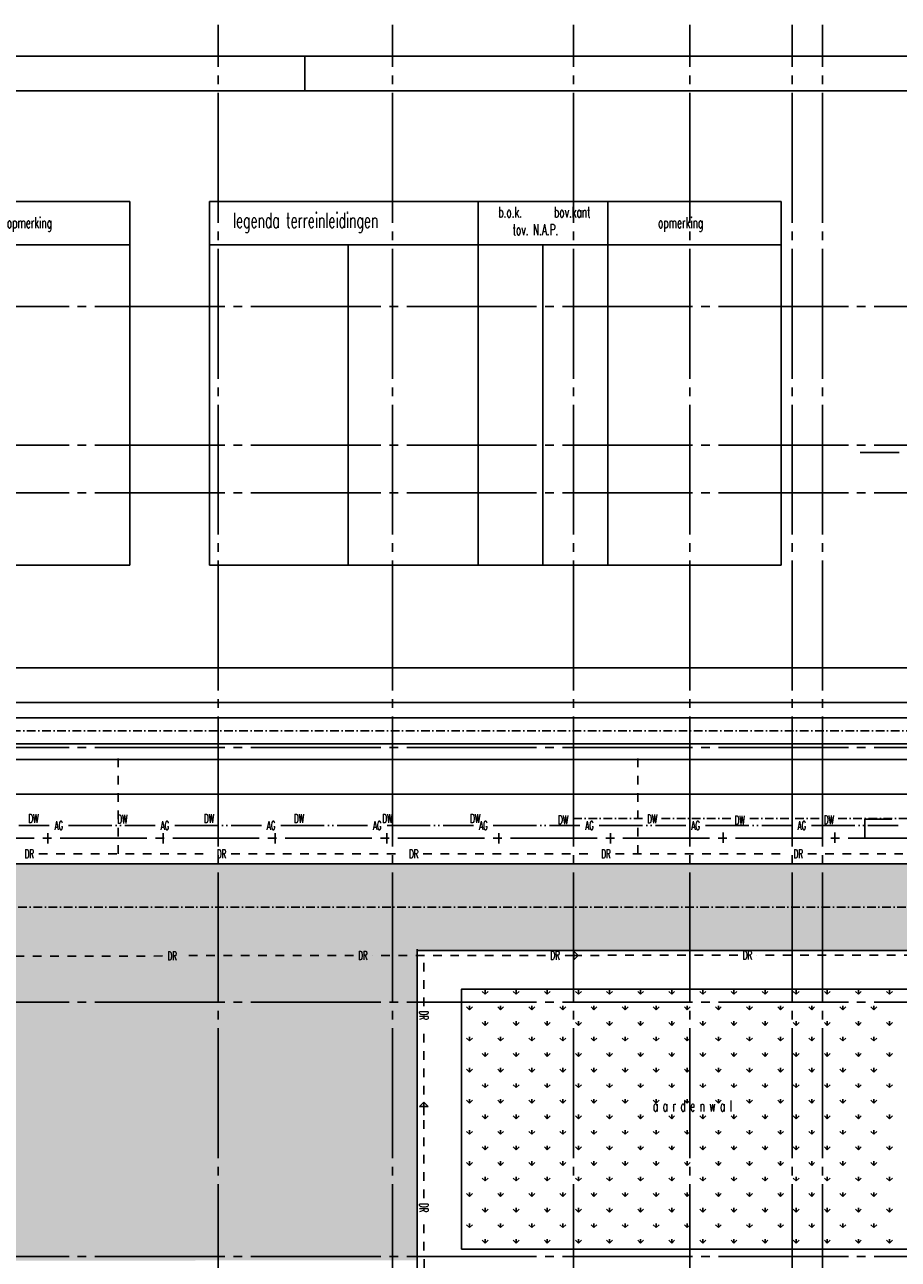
# Model space of a CAD drawing. Extents: x 0 to 295580, y 0 to 170026.
# Tile 25 of 30: x 151818 to 202263, y 98749 to 170026. Entities that reach past the tile are written whole.
import ezdxf
from ezdxf.enums import TextEntityAlignment as Align

# ---------------------------------------------------------------- set-up
doc = ezdxf.new("R2010")
doc.units = 0
doc.header["$LTSCALE"] = 250
for name, pattern in [('CENTRE_S', [3.5, 2, -0.75, 0, -0.75]), ('DCENTRE_L', [13, 10, -1, 0, -1, 0, -1]), ('STR4', [26, 20, -2, 2, -2]), ('STRAMIEN_X', [36, 30, -2, 2, -2]), ('STRIPE_M', [4, 2, -2])]:
    doc.linetypes.add(name, pattern=pattern)
doc.layers.get('0').update_dxf_attribs({"linetype": 'CONTINUOUS'})
for name, color, linetype in [('B0', 51, 'CONTINUOUS'), ('B1', 52, 'CONTINUOUS'), ('B2', 30, 'CONTINUOUS'), ('B3', 110, 'CONTINUOUS'), ('B3-AFRAST', 110, 'STR4'), ('BCL1', 71, 'CENTRE_S'), ('BPP-33', 33, 'CONTINUOUS'), ('BTXT2', 123, 'CONTINUOUS'), ('BTXT3', 150, 'CONTINUOUS'), ('HULP-AG', 50, 'DCENTRE_L'), ('HULP-DR', 254, 'STRIPE_M'), ('HULP-DW', 130, 'CENTRE_S'), ('MEETLIJNEN', 20, 'STRAMIEN_X'), ('XA-03', 144, 'CONTINUOUS'), ('XA-07', 140, 'CONTINUOUS'), ('XA-10', 130, 'CONTINUOUS')]:
    doc.layers.add(name, color=color, linetype=linetype)
doc.styles.add('SIMPLEX06', font='SIMPLEX.shx', dxfattribs={"width": 0.6, "height": 625})
doc.styles.add('XG-TH', font='ISO.SHX')

# ---------------------------------------------------------------- blocks, each defined once
blk = doc.blocks.new('*X33')
at = {"color": 0}
for p, q in [((182299, 114049), (182131, 114218)), ((182299, 114049), (182299, 114287)), ((182299, 114049), (182468, 114218)), ((184095, 114049), (183927, 114218)), ((184095, 114049), (184095, 114287)), ((184095, 114049), (184264, 114218)), ((185891, 114049), (185723, 114218)), ((185891, 114049), (185891, 114287)), ((185891, 114049), (186060, 114218)), ((187687, 114049), (187519, 114218)), ((187687, 114049), (187687, 114287)), ((187687, 114049), (187856, 114218)), ((189483, 114049), (189315, 114218)), ((189483, 114049), (189483, 114287)), ((189483, 114049), (189652, 114218)), ((191279, 114049), (191111, 114218)), ((191279, 114049), (191279, 114287)), ((191279, 114049), (191448, 114218)), ((193076, 114049), (192907, 114218)), ((193075, 114049), (193075, 114287)), ((193076, 114049), (193244, 114218)), ((194872, 114049), (194703, 114218)), ((194871, 114049), (194871, 114287)), ((194872, 114049), (195040, 114218)), ((196668, 114049), (196499, 114218)), ((196667, 114049), (196667, 114287)), ((196668, 114049), (196836, 114218)), ((198464, 114049), (198295, 114218)), ((198464, 114049), (198464, 114287)), ((198464, 114049), (198632, 114218)), ((200260, 114049), (200091, 114218)), ((200260, 114049), (200260, 114287)), ((200260, 114049), (200428, 114218)), ((202056, 114049), (201887, 114218)), ((202056, 114049), (202056, 114287)), ((202056, 114049), (202224, 114218)), ((203852, 114049), (203683, 114218)), ((203852, 114049), (203852, 114287)), ((203852, 114049), (204020, 114218)), ((205648, 114049), (205479, 114218)), ((205648, 114049), (205648, 114287)), ((205648, 114049), (205816, 114218)), ((181401, 113151), (181401, 113389)), ((183197, 113151), (183197, 113389)), ((184993, 113151), (184993, 113389)), ((186789, 113151), (186789, 113389)), ((188585, 113151), (188585, 113389)), ((190381, 113151), (190381, 113389)), ((192177, 113151), (192177, 113389)), ((193973, 113151), (193973, 113389)), ((195769, 113151), (195769, 113389)), ((197566, 113151), (197566, 113389)), ((199362, 113151), (199362, 113389)), ((201158, 113151), (201158, 113389)), ((202954, 113151), (202954, 113389)), ((204750, 113151), (204750, 113389)), ((181401, 113151), (181233, 113320)), ((181401, 113151), (181570, 113320)), ((183197, 113151), (183029, 113320)), ((183197, 113151), (183366, 113320)), ((184993, 113151), (184825, 113320)), ((184993, 113151), (185162, 113320)), ((186789, 113151), (186621, 113320)), ((186789, 113151), (186958, 113320)), ((188585, 113151), (188417, 113320)), ((188585, 113151), (188754, 113320)), ((190381, 113151), (190213, 113320)), ((190381, 113151), (190550, 113320)), ((192177, 113151), (192009, 113320)), ((192177, 113151), (192346, 113320)), ((193974, 113151), (193805, 113320)), ((193974, 113151), (194142, 113320)), ((195770, 113151), (195601, 113320)), ((195770, 113151), (195938, 113320)), ((197566, 113151), (197397, 113320)), ((197566, 113151), (197734, 113320)), ((199362, 113151), (199193, 113320)), ((199362, 113151), (199530, 113320)), ((201158, 113151), (200989, 113320)), ((201158, 113151), (201326, 113320)), ((202954, 113151), (202785, 113320)), ((202954, 113151), (203122, 113320)), ((204750, 113151), (204581, 113320)), ((204750, 113151), (204918, 113320)), ((182299, 112253), (182131, 112422)), ((182299, 112253), (182299, 112491)), ((182299, 112253), (182468, 112422)), ((184095, 112253), (183927, 112422)), ((184095, 112253), (184095, 112491)), ((184095, 112253), (184264, 112422)), ((185891, 112253), (185723, 112422)), ((185891, 112253), (185891, 112491)), ((185891, 112253), (186060, 112422)), ((187687, 112253), (187519, 112422)), ((187687, 112253), (187687, 112491)), ((187687, 112253), (187856, 112422)), ((189483, 112253), (189315, 112422)), ((189483, 112253), (189483, 112491)), ((189483, 112253), (189652, 112422)), ((191279, 112253), (191111, 112422)), ((191279, 112253), (191279, 112491)), ((191279, 112253), (191448, 112422)), ((193076, 112253), (192907, 112422)), ((193075, 112253), (193075, 112491)), ((193076, 112253), (193244, 112422)), ((194872, 112253), (194703, 112422)), ((194871, 112253), (194871, 112491)), ((194872, 112253), (195040, 112422)), ((196668, 112253), (196499, 112422)), ((196667, 112253), (196667, 112491)), ((196668, 112253), (196836, 112422)), ((198464, 112253), (198295, 112422)), ((198464, 112253), (198464, 112491)), ((198464, 112253), (198632, 112422)), ((200260, 112253), (200091, 112422)), ((200260, 112253), (200260, 112491)), ((200260, 112253), (200428, 112422)), ((202056, 112253), (201887, 112422)), ((202056, 112253), (202056, 112491)), ((202056, 112253), (202224, 112422)), ((203852, 112253), (203683, 112422)), ((203852, 112253), (203852, 112491)), ((203852, 112253), (204020, 112422)), ((205648, 112253), (205479, 112422)), ((205648, 112253), (205648, 112491)), ((205648, 112253), (205816, 112422)), ((181401, 111355), (181233, 111524)), ((181401, 111355), (181401, 111593)), ((181401, 111355), (181570, 111524)), ((183197, 111355), (183029, 111524)), ((183197, 111355), (183197, 111593)), ((183197, 111355), (183366, 111524)), ((184993, 111355), (184825, 111524)), ((184993, 111355), (184993, 111593)), ((184993, 111355), (185162, 111524)), ((186789, 111355), (186621, 111524)), ((186789, 111355), (186789, 111593)), ((186789, 111355), (186958, 111524)), ((188585, 111355), (188417, 111524)), ((188585, 111355), (188585, 111593)), ((188585, 111355), (188754, 111524)), ((190381, 111355), (190213, 111524)), ((190381, 111355), (190381, 111593)), ((190381, 111355), (190550, 111524)), ((192177, 111355), (192009, 111524)), ((192177, 111355), (192177, 111593)), ((192177, 111355), (192346, 111524)), ((193974, 111355), (193805, 111524)), ((193973, 111355), (193973, 111593)), ((193974, 111355), (194142, 111524)), ((195770, 111355), (195601, 111524)), ((195769, 111355), (195769, 111593)), ((195770, 111355), (195938, 111524)), ((197566, 111355), (197397, 111524)), ((197566, 111355), (197566, 111593)), ((197566, 111355), (197734, 111524)), ((199362, 111355), (199193, 111524)), ((199362, 111355), (199362, 111593)), ((199362, 111355), (199530, 111524)), ((201158, 111355), (200989, 111524)), ((201158, 111355), (201158, 111593)), ((201158, 111355), (201326, 111524)), ((202954, 111355), (202785, 111524)), ((202954, 111355), (202954, 111593)), ((202954, 111355), (203122, 111524)), ((204750, 111355), (204581, 111524)), ((204750, 111355), (204750, 111593)), ((204750, 111355), (204918, 111524)), ((182299, 110457), (182131, 110626)), ((182299, 110457), (182299, 110695)), ((182299, 110457), (182468, 110626)), ((184095, 110457), (183927, 110626)), ((184095, 110457), (184095, 110695)), ((184095, 110457), (184264, 110626)), ((185891, 110457), (185723, 110626)), ((185891, 110457), (185891, 110695)), ((185891, 110457), (186060, 110626)), ((187687, 110457), (187519, 110626)), ((187687, 110457), (187687, 110695)), ((187687, 110457), (187856, 110626)), ((189483, 110457), (189315, 110626)), ((189483, 110457), (189483, 110695)), ((189483, 110457), (189652, 110626)), ((191279, 110457), (191111, 110626)), ((191279, 110457), (191279, 110695)), ((191279, 110457), (191448, 110626)), ((193076, 110457), (192907, 110626)), ((193075, 110457), (193075, 110695)), ((193076, 110457), (193244, 110626)), ((194872, 110457), (194703, 110626)), ((194871, 110457), (194871, 110695)), ((194872, 110457), (195040, 110626)), ((196668, 110457), (196499, 110626)), ((196667, 110457), (196667, 110695)), ((196668, 110457), (196836, 110626)), ((198464, 110457), (198295, 110626)), ((198464, 110457), (198464, 110695)), ((198464, 110457), (198632, 110626)), ((200260, 110457), (200091, 110626)), ((200260, 110457), (200260, 110695)), ((200260, 110457), (200428, 110626)), ((202056, 110457), (201887, 110626)), ((202056, 110457), (202056, 110695)), ((202056, 110457), (202224, 110626)), ((203852, 110457), (203683, 110626)), ((203852, 110457), (203852, 110695)), ((203852, 110457), (204020, 110626)), ((205648, 110457), (205479, 110626)), ((205648, 110457), (205648, 110695)), ((205648, 110457), (205816, 110626)), ((181401, 109559), (181401, 109797)), ((183197, 109559), (183197, 109797)), ((184993, 109559), (184993, 109797)), ((186789, 109559), (186789, 109797)), ((188585, 109559), (188585, 109797)), ((190381, 109559), (190381, 109797)), ((192177, 109559), (192177, 109797)), ((193973, 109559), (193973, 109797)), ((195769, 109559), (195769, 109797)), ((197566, 109559), (197566, 109797)), ((199362, 109559), (199362, 109797)), ((201158, 109559), (201158, 109797)), ((202954, 109559), (202954, 109797)), ((204750, 109559), (204750, 109797)), ((181401, 109559), (181233, 109728)), ((181401, 109559), (181570, 109728)), ((183197, 109559), (183029, 109728)), ((183197, 109559), (183366, 109728)), ((184993, 109559), (184825, 109728)), ((184993, 109559), (185162, 109728)), ((186789, 109559), (186621, 109728)), ((186789, 109559), (186958, 109728)), ((188585, 109559), (188417, 109728)), ((188585, 109559), (188754, 109728)), ((190381, 109559), (190213, 109728)), ((190381, 109559), (190550, 109728)), ((192177, 109559), (192009, 109728)), ((192177, 109559), (192346, 109728)), ((193974, 109559), (193805, 109728)), ((193974, 109559), (194142, 109728)), ((195770, 109559), (195601, 109728)), ((195770, 109559), (195938, 109728)), ((197566, 109559), (197397, 109728)), ((197566, 109559), (197734, 109728)), ((199362, 109559), (199193, 109728)), ((199362, 109559), (199530, 109728)), ((201158, 109559), (200989, 109728)), ((201158, 109559), (201326, 109728)), ((202954, 109559), (202785, 109728)), ((202954, 109559), (203122, 109728)), ((204750, 109559), (204581, 109728)), ((204750, 109559), (204918, 109728)), ((182299, 108661), (182131, 108829)), ((182299, 108661), (182299, 108899)), ((182299, 108661), (182468, 108829)), ((184095, 108661), (183927, 108829)), ((184095, 108661), (184095, 108899)), ((184095, 108661), (184264, 108829)), ((185891, 108661), (185723, 108829)), ((185891, 108661), (185891, 108899)), ((185891, 108661), (186060, 108829)), ((187687, 108661), (187519, 108829)), ((187687, 108661), (187687, 108899)), ((187687, 108661), (187856, 108829)), ((189483, 108661), (189315, 108829)), ((189483, 108661), (189483, 108899)), ((189483, 108661), (189652, 108829)), ((191279, 108661), (191111, 108829)), ((191279, 108661), (191279, 108899)), ((191279, 108661), (191448, 108829)), ((193076, 108661), (192907, 108829)), ((193075, 108661), (193075, 108899)), ((193076, 108661), (193244, 108829)), ((194872, 108661), (194703, 108829)), ((194871, 108661), (194871, 108899)), ((194872, 108661), (195040, 108829)), ((196668, 108661), (196499, 108829)), ((196667, 108661), (196667, 108899)), ((196668, 108661), (196836, 108829)), ((198464, 108661), (198295, 108829)), ((198464, 108661), (198464, 108899)), ((198464, 108661), (198632, 108829)), ((200260, 108661), (200091, 108829)), ((200260, 108661), (200260, 108899)), ((200260, 108661), (200428, 108829)), ((202056, 108661), (201887, 108829)), ((202056, 108661), (202056, 108899)), ((202056, 108661), (202224, 108829)), ((203852, 108661), (203683, 108829)), ((203852, 108661), (203852, 108899)), ((203852, 108661), (204020, 108829)), ((205648, 108661), (205479, 108829)), ((205648, 108661), (205648, 108899)), ((205648, 108661), (205816, 108829)), ((181401, 107763), (181233, 107931)), ((181401, 107763), (181401, 108001)), ((181401, 107763), (181570, 107931)), ((183197, 107763), (183029, 107931)), ((183197, 107763), (183197, 108001)), ((183197, 107763), (183366, 107931)), ((184993, 107763), (184825, 107931)), ((184993, 107763), (184993, 108001)), ((184993, 107763), (185162, 107931)), ((186789, 107763), (186621, 107931)), ((186789, 107763), (186789, 108001)), ((186789, 107763), (186958, 107931)), ((188585, 107763), (188417, 107931)), ((188585, 107763), (188585, 108001)), ((188585, 107763), (188754, 107931)), ((190381, 107763), (190213, 107931)), ((190381, 107763), (190381, 108001)), ((190381, 107763), (190550, 107931)), ((192177, 107763), (192009, 107931)), ((192177, 107763), (192177, 108001)), ((192177, 107763), (192346, 107931)), ((193974, 107763), (193805, 107931)), ((193973, 107763), (193973, 108001)), ((193974, 107763), (194142, 107931)), ((195770, 107763), (195601, 107931)), ((195769, 107763), (195769, 108001)), ((195770, 107763), (195938, 107931)), ((197566, 107763), (197397, 107931)), ((197566, 107763), (197566, 108001)), ((197566, 107763), (197734, 107931)), ((199362, 107763), (199193, 107931)), ((199362, 107763), (199362, 108001)), ((199362, 107763), (199530, 107931)), ((201158, 107763), (200989, 107931)), ((201158, 107763), (201158, 108001)), ((201158, 107763), (201326, 107931)), ((202954, 107763), (202785, 107931)), ((202954, 107763), (202954, 108001)), ((202954, 107763), (203122, 107931)), ((204750, 107763), (204581, 107931)), ((204750, 107763), (204750, 108001)), ((204750, 107763), (204918, 107931)), ((182299, 106865), (182131, 107033)), ((182299, 106865), (182299, 107103)), ((182299, 106865), (182468, 107033)), ((184095, 106865), (183927, 107033)), ((184095, 106865), (184095, 107103)), ((184095, 106865), (184264, 107033)), ((185891, 106865), (185723, 107033)), ((185891, 106865), (185891, 107103)), ((185891, 106865), (186060, 107033)), ((187687, 106865), (187519, 107033)), ((187687, 106865), (187687, 107103)), ((187687, 106865), (187856, 107033)), ((189483, 106865), (189315, 107033)), ((189483, 106865), (189483, 107103)), ((189483, 106865), (189652, 107033)), ((191279, 106865), (191111, 107033)), ((191279, 106865), (191279, 107103)), ((191279, 106865), (191448, 107033)), ((193076, 106865), (192907, 107033)), ((193075, 106865), (193075, 107103)), ((193076, 106865), (193244, 107033)), ((194872, 106865), (194703, 107033)), ((194871, 106865), (194871, 107103)), ((194872, 106865), (195040, 107033)), ((196668, 106865), (196499, 107033)), ((196667, 106865), (196667, 107103)), ((196668, 106865), (196836, 107033)), ((198464, 106865), (198295, 107033)), ((198464, 106865), (198464, 107103)), ((198464, 106865), (198632, 107033)), ((200260, 106865), (200091, 107033)), ((200260, 106865), (200260, 107103)), ((200260, 106865), (200428, 107033)), ((202056, 106865), (201887, 107033)), ((202056, 106865), (202056, 107103)), ((202056, 106865), (202224, 107033)), ((203852, 106865), (203683, 107033)), ((203852, 106865), (203852, 107103)), ((203852, 106865), (204020, 107033)), ((205648, 106865), (205479, 107033)), ((205648, 106865), (205648, 107103)), ((205648, 106865), (205816, 107033)), ((181401, 105967), (181401, 106205)), ((183197, 105967), (183197, 106205)), ((184993, 105967), (184993, 106205)), ((186789, 105967), (186789, 106205)), ((188585, 105967), (188585, 106205)), ((190381, 105967), (190381, 106205)), ((192177, 105967), (192177, 106205)), ((193973, 105967), (193973, 106205)), ((195769, 105967), (195769, 106205)), ((197566, 105967), (197566, 106205)), ((199362, 105967), (199362, 106205)), ((201158, 105967), (201158, 106205)), ((202954, 105967), (202954, 106205)), ((204750, 105967), (204750, 106205)), ((181401, 105967), (181233, 106135)), ((181401, 105967), (181570, 106135)), ((183197, 105967), (183029, 106135)), ((183197, 105967), (183366, 106135)), ((184993, 105967), (184825, 106135)), ((184993, 105967), (185162, 106135)), ((186789, 105967), (186621, 106135)), ((186789, 105967), (186958, 106135)), ((188585, 105967), (188417, 106135)), ((188585, 105967), (188754, 106135)), ((190381, 105967), (190213, 106135)), ((190381, 105967), (190550, 106135)), ((192177, 105967), (192009, 106135)), ((192177, 105967), (192346, 106135)), ((193974, 105967), (193805, 106135)), ((193974, 105967), (194142, 106135)), ((195770, 105967), (195601, 106135)), ((195770, 105967), (195938, 106135)), ((197566, 105967), (197397, 106135)), ((197566, 105967), (197734, 106135)), ((199362, 105967), (199193, 106135)), ((199362, 105967), (199530, 106135)), ((201158, 105967), (200989, 106135)), ((201158, 105967), (201326, 106135)), ((202954, 105967), (202785, 106135)), ((202954, 105967), (203122, 106135)), ((204750, 105967), (204581, 106135)), ((204750, 105967), (204918, 106135)), ((182299, 105069), (182131, 105237)), ((182299, 105069), (182299, 105307)), ((182299, 105069), (182468, 105237)), ((184095, 105069), (183927, 105237)), ((184095, 105069), (184095, 105307)), ((184095, 105069), (184264, 105237)), ((185891, 105069), (185723, 105237)), ((185891, 105069), (185891, 105307)), ((185891, 105069), (186060, 105237)), ((187687, 105069), (187519, 105237)), ((187687, 105069), (187687, 105307)), ((187687, 105069), (187856, 105237)), ((189483, 105069), (189315, 105237)), ((189483, 105069), (189483, 105307)), ((189483, 105069), (189652, 105237)), ((191279, 105069), (191111, 105237)), ((191279, 105069), (191279, 105307)), ((191279, 105069), (191448, 105237)), ((193076, 105069), (192907, 105237)), ((193075, 105069), (193075, 105307)), ((193076, 105069), (193244, 105237)), ((194872, 105069), (194703, 105237)), ((194871, 105069), (194871, 105307)), ((194872, 105069), (195040, 105237)), ((196668, 105069), (196499, 105237)), ((196667, 105069), (196667, 105307)), ((196668, 105069), (196836, 105237)), ((198464, 105069), (198295, 105237)), ((198464, 105069), (198464, 105307)), ((198464, 105069), (198632, 105237)), ((200260, 105069), (200091, 105237)), ((200260, 105069), (200260, 105307)), ((200260, 105069), (200428, 105237)), ((202056, 105069), (201887, 105237)), ((202056, 105069), (202056, 105307)), ((202056, 105069), (202224, 105237)), ((203852, 105069), (203683, 105237)), ((203852, 105069), (203852, 105307)), ((203852, 105069), (204020, 105237)), ((205648, 105069), (205479, 105237)), ((205648, 105069), (205648, 105307)), ((205648, 105069), (205816, 105237)), ((181401, 104171), (181233, 104339)), ((181401, 104171), (181401, 104409)), ((181401, 104171), (181570, 104339)), ((183197, 104171), (183029, 104339)), ((183197, 104171), (183197, 104409)), ((183197, 104171), (183366, 104339)), ((184993, 104171), (184825, 104339)), ((184993, 104171), (184993, 104409)), ((184993, 104171), (185162, 104339)), ((186789, 104171), (186621, 104339)), ((186789, 104171), (186789, 104409)), ((186789, 104171), (186958, 104339)), ((188585, 104171), (188417, 104339)), ((188585, 104171), (188585, 104409)), ((188585, 104171), (188754, 104339)), ((190381, 104171), (190213, 104339)), ((190381, 104171), (190381, 104409)), ((190381, 104171), (190550, 104339)), ((192177, 104171), (192009, 104339)), ((192177, 104171), (192177, 104409)), ((192177, 104171), (192346, 104339)), ((193974, 104171), (193805, 104339)), ((193973, 104171), (193973, 104409)), ((193974, 104171), (194142, 104339)), ((195770, 104171), (195601, 104339)), ((195769, 104171), (195769, 104409)), ((195770, 104171), (195938, 104339)), ((197566, 104171), (197397, 104339)), ((197566, 104171), (197566, 104409)), ((197566, 104171), (197734, 104339)), ((199362, 104171), (199193, 104339)), ((199362, 104171), (199362, 104409)), ((199362, 104171), (199530, 104339)), ((201158, 104171), (200989, 104339)), ((201158, 104171), (201158, 104409)), ((201158, 104171), (201326, 104339)), ((202954, 104171), (202785, 104339)), ((202954, 104171), (202954, 104409)), ((202954, 104171), (203122, 104339)), ((204750, 104171), (204581, 104339)), ((204750, 104171), (204750, 104409)), ((204750, 104171), (204918, 104339)), ((182299, 103273), (182131, 103441)), ((182299, 103273), (182299, 103511)), ((182299, 103273), (182468, 103441)), ((184095, 103273), (183927, 103441)), ((184095, 103273), (184095, 103511)), ((184095, 103273), (184264, 103441)), ((185891, 103273), (185723, 103441)), ((185891, 103273), (185891, 103511)), ((185891, 103273), (186060, 103441)), ((187687, 103273), (187519, 103441)), ((187687, 103273), (187687, 103511)), ((187687, 103273), (187856, 103441)), ((189483, 103273), (189315, 103441)), ((189483, 103273), (189483, 103511)), ((189483, 103273), (189652, 103441)), ((191279, 103273), (191111, 103441)), ((191279, 103273), (191279, 103511)), ((191279, 103273), (191448, 103441)), ((193076, 103273), (192907, 103441)), ((193075, 103273), (193075, 103511)), ((193076, 103273), (193244, 103441)), ((194872, 103273), (194703, 103441)), ((194871, 103273), (194871, 103511)), ((194872, 103273), (195040, 103441)), ((196668, 103273), (196499, 103441)), ((196667, 103273), (196667, 103511)), ((196668, 103273), (196836, 103441)), ((198464, 103273), (198295, 103441)), ((198464, 103273), (198464, 103511)), ((198464, 103273), (198632, 103441)), ((200260, 103273), (200091, 103441)), ((200260, 103273), (200260, 103511)), ((200260, 103273), (200428, 103441)), ((202056, 103273), (201887, 103441)), ((202056, 103273), (202056, 103511)), ((202056, 103273), (202224, 103441)), ((203852, 103273), (203683, 103441)), ((203852, 103273), (203852, 103511)), ((203852, 103273), (204020, 103441)), ((205648, 103273), (205479, 103441)), ((205648, 103273), (205648, 103511)), ((205648, 103273), (205816, 103441)), ((181401, 102375), (181233, 102543)), ((181401, 102375), (181401, 102613)), ((181401, 102375), (181570, 102543)), ((183197, 102375), (183029, 102543)), ((183197, 102375), (183197, 102613)), ((183197, 102375), (183366, 102543)), ((184993, 102375), (184825, 102543)), ((184993, 102375), (184993, 102613)), ((184993, 102375), (185162, 102543)), ((186789, 102375), (186621, 102543)), ((186789, 102375), (186789, 102613)), ((186789, 102375), (186958, 102543)), ((188585, 102375), (188417, 102543)), ((188585, 102375), (188585, 102613)), ((188585, 102375), (188754, 102543)), ((190381, 102375), (190213, 102543)), ((190381, 102375), (190381, 102613)), ((190381, 102375), (190550, 102543)), ((192177, 102375), (192009, 102543)), ((192177, 102375), (192177, 102613)), ((192177, 102375), (192346, 102543)), ((193974, 102375), (193805, 102543)), ((193973, 102375), (193973, 102613)), ((193974, 102375), (194142, 102543)), ((195770, 102375), (195601, 102543)), ((195769, 102375), (195769, 102613)), ((195770, 102375), (195938, 102543)), ((197566, 102375), (197397, 102543)), ((197566, 102375), (197566, 102613)), ((197566, 102375), (197734, 102543)), ((199362, 102375), (199193, 102543)), ((199362, 102375), (199362, 102613)), ((199362, 102375), (199530, 102543)), ((201158, 102375), (200989, 102543)), ((201158, 102375), (201158, 102613)), ((201158, 102375), (201326, 102543)), ((202954, 102375), (202785, 102543)), ((202954, 102375), (202954, 102613)), ((202954, 102375), (203122, 102543)), ((204750, 102375), (204581, 102543)), ((204750, 102375), (204750, 102613)), ((204750, 102375), (204918, 102543)), ((182299, 101477), (182131, 101645)), ((182299, 101477), (182299, 101715)), ((182299, 101477), (182468, 101645)), ((184095, 101477), (183927, 101645)), ((184095, 101477), (184095, 101715)), ((184095, 101477), (184264, 101645)), ((185891, 101477), (185723, 101645)), ((185891, 101477), (185891, 101715)), ((185891, 101477), (186060, 101645)), ((187687, 101477), (187519, 101645)), ((187687, 101477), (187687, 101715)), ((187687, 101477), (187856, 101645)), ((189483, 101477), (189315, 101645)), ((189483, 101477), (189483, 101715)), ((189483, 101477), (189652, 101645)), ((191279, 101477), (191111, 101645)), ((191279, 101477), (191279, 101715)), ((191279, 101477), (191448, 101645)), ((193076, 101477), (192907, 101645)), ((193075, 101477), (193075, 101715)), ((193076, 101477), (193244, 101645)), ((194872, 101477), (194703, 101645)), ((194871, 101477), (194871, 101715)), ((194872, 101477), (195040, 101645)), ((196668, 101477), (196499, 101645)), ((196667, 101477), (196667, 101715)), ((196668, 101477), (196836, 101645)), ((198464, 101477), (198295, 101645)), ((198464, 101477), (198464, 101715)), ((198464, 101477), (198632, 101645)), ((200260, 101477), (200091, 101645)), ((200260, 101477), (200260, 101715)), ((200260, 101477), (200428, 101645)), ((202056, 101477), (201887, 101645)), ((202056, 101477), (202056, 101715)), ((202056, 101477), (202224, 101645)), ((203852, 101477), (203683, 101645)), ((203852, 101477), (203852, 101715)), ((203852, 101477), (204020, 101645)), ((205648, 101477), (205479, 101645)), ((205648, 101477), (205648, 101715)), ((205648, 101477), (205816, 101645)), ((181401, 100579), (181233, 100747)), ((181401, 100579), (181401, 100817)), ((181401, 100579), (181570, 100747)), ((183197, 100579), (183029, 100747)), ((183197, 100579), (183197, 100817)), ((183197, 100579), (183366, 100747)), ((184993, 100579), (184825, 100747)), ((184993, 100579), (184993, 100817)), ((184993, 100579), (185162, 100747)), ((186789, 100579), (186621, 100747)), ((186789, 100579), (186789, 100817)), ((186789, 100579), (186958, 100747)), ((188585, 100579), (188417, 100747)), ((188585, 100579), (188585, 100817)), ((188585, 100579), (188754, 100747)), ((190381, 100579), (190213, 100747)), ((190381, 100579), (190381, 100817)), ((190381, 100579), (190550, 100747)), ((192177, 100579), (192009, 100747)), ((192177, 100579), (192177, 100817)), ((192177, 100579), (192346, 100747)), ((193974, 100579), (193805, 100747)), ((193973, 100579), (193973, 100817)), ((193974, 100579), (194142, 100747)), ((195770, 100579), (195601, 100747)), ((195769, 100579), (195769, 100817)), ((195770, 100579), (195938, 100747)), ((197566, 100579), (197397, 100747)), ((197566, 100579), (197566, 100817)), ((197566, 100579), (197734, 100747)), ((199362, 100579), (199193, 100747)), ((199362, 100579), (199362, 100817)), ((199362, 100579), (199530, 100747)), ((201158, 100579), (200989, 100747)), ((201158, 100579), (201158, 100817)), ((201158, 100579), (201326, 100747)), ((202954, 100579), (202785, 100747)), ((202954, 100579), (202954, 100817)), ((202954, 100579), (203122, 100747)), ((204750, 100579), (204581, 100747)), ((204750, 100579), (204750, 100817)), ((204750, 100579), (204918, 100747)), ((182299, 99681), (182131, 99849)), ((182299, 99681), (182299, 99919)), ((182299, 99681), (182468, 99849)), ((184095, 99681), (183927, 99849)), ((184095, 99681), (184095, 99919)), ((184095, 99681), (184264, 99849)), ((185891, 99681), (185723, 99849)), ((185891, 99681), (185891, 99919)), ((185891, 99681), (186060, 99849)), ((187687, 99681), (187519, 99849)), ((187687, 99681), (187687, 99919)), ((187687, 99681), (187856, 99849)), ((189483, 99681), (189315, 99849)), ((189483, 99681), (189483, 99919)), ((189483, 99681), (189652, 99849)), ((191279, 99681), (191111, 99849)), ((191279, 99681), (191279, 99919)), ((191279, 99681), (191448, 99849)), ((193076, 99681), (192907, 99849)), ((193075, 99681), (193075, 99919)), ((193076, 99681), (193244, 99849)), ((194872, 99681), (194703, 99849)), ((194871, 99681), (194871, 99919)), ((194872, 99681), (195040, 99849)), ((196668, 99681), (196499, 99849)), ((196667, 99681), (196667, 99919)), ((196668, 99681), (196836, 99849)), ((198464, 99681), (198295, 99849)), ((198464, 99681), (198464, 99919)), ((198464, 99681), (198632, 99849)), ((200260, 99681), (200091, 99849)), ((200260, 99681), (200260, 99919)), ((200260, 99681), (200428, 99849)), ((202056, 99681), (201887, 99849)), ((202056, 99681), (202056, 99919)), ((202056, 99681), (202224, 99849)), ((203852, 99681), (203683, 99849)), ((203852, 99681), (203852, 99919)), ((203852, 99681), (204020, 99849)), ((205648, 99681), (205479, 99849)), ((205648, 99681), (205648, 99919)), ((205648, 99681), (205816, 99849))]:
    blk.add_line(p, q, dxfattribs=at)
blk = doc.blocks.new('AMW_TITLE')
at = {"layer": 'XA-03'}
blk.add_line((840, 831), (840, 841), dxfattribs=at)
blk.add_lwpolyline([(0, 0), (1470, 0), (1470, 841), (0, 841)], close=True, dxfattribs=at)
at = {"layer": 'XA-07'}
blk.add_lwpolyline([(10, 10), (1460, 10), (1460, 831), (10, 831)], close=True, dxfattribs=at)
at = {"color": 143, "style": 'XG-TH'}
for tag, p in [('23', (1284.73, 91.51)), ('19', (1284.73, 86.78)), ('15', (1284.73, 82.05)), ('11', (1284.73, 77.32))]:
    blk.add_attdef(tag, text='', height=3, dxfattribs=at).set_placement(p, align=Align.MIDDLE)
at = {"layer": 'XA-03', "style": 'XG-TH'}
for tag, p in [('24', (1290.02, 90.68)), ('25', (1410.5, 90.68)), ('26', (1427.02, 90.68)), ('20', (1290.02, 85.95)), ('21', (1410.5, 85.95)), ('22', (1427.02, 85.95)), ('16', (1290.02, 81.22)), ('17', (1410.5, 81.22)), ('18', (1427.02, 81.22)), ('12', (1290.02, 76.49)), ('13', (1410.5, 76.49)), ('14', (1427.02, 76.49)), ('8', (1365.51, 33.61)), ('9', (1391.03, 33.61)), ('10', (1410.5, 24.15))]:
    blk.add_attdef(tag, p, '', height=2.3, dxfattribs=at)
at = {"layer": 'XA-07', "style": 'XG-TH'}
for tag, p in [('4', (1283.94, 62.53)), ('5', (1283.94, 53.87)), ('6', (1283.94, 45.21)), ('7', (1429.87, 34.21)), ('1', (1417.43, 14.4)), ('2', (1427.05, 14.4))]:
    blk.add_attdef(tag, p, '', height=4.5, dxfattribs=at)
at = {"layer": 'XA-10', "style": 'XG-TH'}
blk.add_attdef('3', (1443.91, 14.4), '', height=6.3, dxfattribs=at)

msp = doc.modelspace()

# ---------------------------------------------------------------- linework, layer by layer
for p, q in [((183536.11381, 116280.85571), (183036.11381, 116280.85571)), ((183536.11381, 116530.85571), (183536.11381, 116030.85571)), ((183786.11381, 116280.85571), (183536.11381, 116530.85571)), ((183786.11381, 116280.85571), (183536.11381, 116030.85571)), ((174862.32848, 107815.10241), (174612.32848, 107565.10241)), ((174862.32848, 107815.10241), (175112.32848, 107565.10241)), ((174612.32848, 107565.10241), (175112.32848, 107565.10241)), ((174862.32848, 107565.10241), (174862.32848, 107065.10241))]:
    msp.add_line(p, q)
at = {"layer": 'B1'}
for p, q in [((45176.02688, 130902.83576), (280066.02688, 130902.83576)), ((45176.02688, 127602.83576), (283866.02688, 127602.83576))]:
    msp.add_line(p, q, dxfattribs=at)
at = {"layer": 'B2'}
for p, q in [((43176.02688, 132902.83576), (278466.02688, 132902.83576)), ((46062.05376, 130002.83576), (281466.02688, 130002.83576)), ((46062.05376, 128502.83576), (282466.02688, 128502.83576)), ((94217.6741, 125602.83576), (285466.02688, 125602.83576))]:
    msp.add_line(p, q, dxfattribs=at)
msp.add_lwpolyline([(177037.01413, 99339.01789), (252037.01413, 99339.01789), (252037.01413, 114339.01789), (177037.01413, 114339.01789)], close=True, dxfattribs=at)
at = {"layer": 'B3'}
for p, q in [((202310.89194, 145335), (200067.21524, 145335)), ((277216.02688, 121582.38874), (93951.02688, 121582.38874)), ((174476.02688, 116652.83576), (174476.02688, 97252.83576)), ((277216.12024, 116577.07713), (174476.12024, 116577.07713))]:
    msp.add_line(p, q, dxfattribs=at)
at = {"layer": 'B3-AFRAST'}
for p, q in [((153153.26268, 123355.9419), (153153.26268, 122757.28076)), ((159818.62659, 123355.9419), (159818.62659, 122757.28076)), ((166275.62659, 123355.9419), (166275.62659, 122757.28076)), ((172732.62659, 123355.9419), (172732.62659, 122757.28076)), ((179189.62659, 123355.9419), (179189.62659, 122757.28076)), ((185646.62659, 123355.9419), (185646.62659, 122757.28076)), ((192144.30522, 123383.15377), (192144.30522, 122784.49263)), ((198601.30522, 123383.15377), (198601.30522, 122784.49263)), ((256366.02688, 123052.83576), (43426.02688, 123052.83576))]:
    msp.add_line(p, q, dxfattribs=at)
at = {"layer": 'BCL1'}
for p, q in [((281966.02688, 129252.83576), (48133.75511, 129252.83576)), ((290216.02688, 119082.38874), (96451.02688, 119082.38874))]:
    msp.add_line(p, q, dxfattribs=at)
at = {"layer": 'BPP-33'}
for points in [[(287216.02688, 116582.38874), (287216.02688, 121582.38874), (98951.02688, 116482.38874), (98951.02688, 121582.38874)], [(140476.02688, 98652.83576), (140476.02688, 116652.83576), (174476.02688, 98696.04109), (174476.02688, 116652.83576)]]:
    msp.add_solid(points, dxfattribs=at)
at = {"layer": 'BTXT2'}
for p, q in [((124895, 159820), (157895.00168, 159820)), ((157895.00168, 159820), (157895.00168, 138820)), ((162495, 159820), (195495.00168, 159820)), ((162495, 159820), (162495, 138820)), ((177995.00168, 159820), (177995.00168, 138820)), ((185495.00168, 159820), (185495.00168, 138820)), ((195495.00168, 159820), (195495.00168, 138820)), ((124895, 157325.63775), (157895.00168, 157325.63775)), ((162495, 157325.63775), (195495.00168, 157325.63775)), ((170495.00168, 157325.63775), (170495.00168, 138820)), ((181745.00168, 157325.63775), (181745.00168, 138820)), ((157895.00168, 138820), (124895, 138820)), ((195495.00168, 138820), (162495, 138820)), ((201887.52991, 124154.15675), (200327.16245, 124154.15675)), ((200327.16245, 124154.15675), (200327.16245, 123052.83576))]:
    msp.add_line(p, q, dxfattribs=at)
at = {"layer": 'HULP-AG'}
for p, q in [((148226.02688, 123789.32353), (153226.02688, 123789.32353)), ((154354.59831, 123789.32353), (159354.59831, 123789.32353)), ((160483.16974, 123789.32353), (165483.16974, 123789.32353)), ((166611.74116, 123789.32353), (171611.74116, 123789.32353)), ((172740.31259, 123789.32353), (177740.31259, 123789.32353)), ((178868.88402, 123789.32353), (183868.88402, 123789.32353)), ((184997.45545, 123789.32353), (189997.45545, 123789.32353)), ((191126.02688, 123789.32353), (196126.02688, 123789.32353)), ((197254.59831, 123789.32353), (202254.59831, 123789.32353))]:
    msp.add_line(p, q, dxfattribs=at)
at = {"layer": 'HULP-DR'}
for p, q in [((157216.02688, 122152.83576), (157216.02688, 128045.45416)), ((187216.02688, 122152.83576), (187216.02688, 128045.45416)), ((152633.52688, 122152.83576), (162633.52688, 122152.83576)), ((163733.52688, 122152.83576), (173733.52688, 122152.83576)), ((174833.52688, 122152.83576), (184833.52688, 122152.83576)), ((185933.52688, 122152.83576), (195933.52688, 122152.83576)), ((197033.52688, 122152.83576), (207033.52688, 122152.83576)), ((159782.52981, 116259.5322), (149782.5316, 116253.55634)), ((170796.03094, 116289.24069), (160796.03273, 116283.26483)), ((181896.02896, 116295.87389), (171896.03074, 116289.89803)), ((174866.99173, 113372.25299), (174865.24713, 116291.67239)), ((192996.02698, 116302.50709), (182996.02876, 116296.53123)), ((204096.025, 116309.14029), (194096.02678, 116303.16443)), ((174873.62493, 102272.25497), (174867.64908, 112272.25318)), ((174876.02688, 98252.83576), (174874.28228, 101172.25517))]:
    msp.add_line(p, q, dxfattribs=at)
at = {"layer": 'HULP-DW'}
for p, q in [((183490.35817, 124189.32353), (187490.35817, 124189.32353)), ((188590.35817, 124189.32353), (192590.35817, 124189.32353)), ((193690.35817, 124189.32353), (197690.35817, 124189.32353)), ((198790.35817, 124189.32353), (202790.35817, 124189.32353))]:
    msp.add_line(p, q, dxfattribs=at)
at = {"layer": 'MEETLIJNEN'}
for p, q in [((162993.07602, 14586.27077), (162993.07602, 170025.80184)), ((173058.07602, 14586.27077), (173058.07602, 170025.80184)), ((183513.07602, 14586.27077), (183513.07602, 170025.80184)), ((190223.07602, 14586.27077), (190223.07602, 170025.80184)), ((196143.07602, 14586.27077), (196143.07602, 170025.80184)), ((197883.07602, 14586.27077), (197883.07602, 170025.80184)), ((11877.32481, 153752.83576), (278973.09449, 153752.83576)), ((11877.32481, 145752.83576), (278973.09449, 145752.83576)), ((11877.32481, 143002.83576), (278973.09449, 143002.83576)), ((11877.32481, 128302.83576), (278973.09449, 128302.83576)), ((11877.32481, 113602.83576), (278973.09449, 113602.83576)), ((11877.32481, 98902.83576), (278973.09449, 98902.83576))]:
    msp.add_line(p, q, dxfattribs=at)

# ---------------------------------------------------------------- block references
at = {"layer": 'B0', "xscale": 200, "yscale": 200, "zscale": 200}
msp.add_blockref('AMW_TITLE', (0, 0), dxfattribs=at)
at = {"layer": 'B0'}
msp.add_blockref('*X33', (-3895, 0), dxfattribs=at)

# ---------------------------------------------------------------- texts
at = {"layer": 'BTXT3', "style": 'SIMPLEX06', "width": 0.6}
for s, height, p in [('opmerking', 625, (150790.00168, 158285)), ('legenda terreinleidingen', 875, (163845, 158296.3929)), ('b.o.k.', 625, (179168.51614, 158894.79642)), ('bov.kant', 625, (182379.97009, 158894.79642)), ('opmerking', 625, (188390.00168, 158285)), ('tov. N.A.P.', 625, (179994.05939, 157878.88661)), ('a a r d e n w a l', 625, (188090.06241, 107290.65911))]:
    msp.add_text(s, height=height, dxfattribs=at).set_placement(p)
at = {"layer": 'HULP-AG', "style": 'SIMPLEX06', "width": 0.6}
for p in [(153790.31259, 123789.32353), (159918.88402, 123789.32353), (166047.45545, 123789.32353), (172176.02688, 123789.32353), (178304.59831, 123789.32353), (184433.16974, 123789.32353), (190561.74116, 123789.32353), (196690.31259, 123789.32353)]:
    msp.add_text('AG', height=500, dxfattribs=at).set_placement(p, align=Align.MIDDLE)
at = {"layer": 'HULP-DR', "style": 'SIMPLEX06', "width": 0.6}
for p in [(152083.52688, 122152.83576), (163183.52688, 122152.83576), (174283.52688, 122152.83576), (185383.52688, 122152.83576), (196483.52688, 122152.83576)]:
    msp.add_text('DR', height=500, dxfattribs=at).set_placement(p, align=Align.MIDDLE)
for rotation, p in [(0.03, (160332.52972, 116259.86087)), (0.03, (171346.03084, 116289.56936)), (0.03, (182446.02886, 116296.20256)), (0.03, (193546.02688, 116302.83576)), (270.03, (174867.3204, 112822.25309)), (270.03, (174873.9536, 101722.25507))]:
    msp.add_text('DR', height=500, rotation=rotation, dxfattribs=at).set_placement(p, align=Align.MIDDLE)
at = {"layer": 'HULP-DW', "style": 'SIMPLEX06', "width": 0.6}
for p in [(152034.36788, 123948.7676), (157164.75779, 123909.15628), (162166.39275, 123948.7676), (167366.11225, 123948.7676), (172466.78948, 123948.7676), (177537.75403, 123948.7676), (182618.6228, 123879.44779), (187758.91695, 123919.05911), (192810.07304, 123849.7393), (197960.27141, 123879.44779)]:
    msp.add_text('DW', height=500, dxfattribs=at).set_placement(p)

doc.saveas('drawing.dxf')
